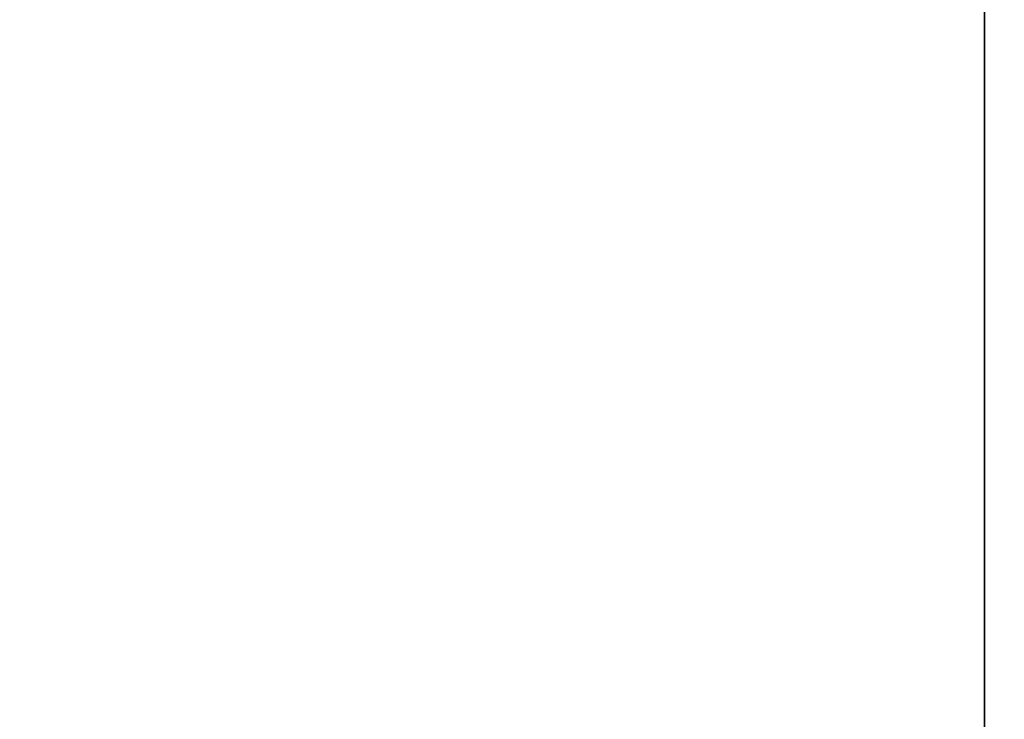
# Model space of a CAD drawing. Header units: millimetres. Extents: x 549 to 1049, y -22 to 79.
# Tile 41 of 127: x 657.7826 to 657.8869, y 48.0084 to 48.0825. Entities that reach past the tile are written whole.
import ezdxf

# ---------------------------------------------------------------- set-up
doc = ezdxf.new("R2010")
doc.units = ezdxf.units.MM
doc.header["$LTSCALE"] = 41.718519
doc.layers.add('34', color=7, linetype='CONTINUOUS')
doc.layers.add('35', color=7, linetype='CONTINUOUS')

msp = doc.modelspace()

# ---------------------------------------------------------------- linework, layer by layer
at = {"layer": '34', "color": 44, "linetype": 'Continuous', "true_color": 0x8c7500}
for points in [[(658.10055, 77.39743, 136.28061), (651.48678, -22.00257, 140.95092), (651.48678, 77.39743, 140.95092), (658.10055, 77.39743, 136.28061)], [(658.10055, -22.00257, 136.28061), (651.48678, -22.00257, 140.95092), (658.10055, 77.39743, 136.28061), (658.10055, -22.00257, 136.28061)]]:
    msp.add_3dface(points, dxfattribs=at)
at = {"layer": '35', "color": 44, "linetype": 'Continuous', "true_color": 0x8c7500}
for points in [[(651.27589, 77.39743, 544.50539), (657.88478, -22.00257, 549.18262), (657.88478, 77.39743, 549.18262), (651.27589, 77.39743, 544.50539)], [(651.27589, -22.00257, 544.50539), (657.88478, -22.00257, 549.18262), (651.27589, 77.39743, 544.50539), (651.27589, -22.00257, 544.50539)], [(657.88478, -22.00257, 549.18262), (664.64166, -22.00257, 553.64338), (657.88478, 77.39743, 549.18262), (657.88478, -22.00257, 549.18262)], [(657.88478, 77.39743, 549.18262), (664.64166, -22.00257, 553.64338), (664.64166, 77.39743, 553.64338), (657.88478, 77.39743, 549.18262)]]:
    msp.add_3dface(points, dxfattribs=at)

doc.saveas('drawing.dxf')
